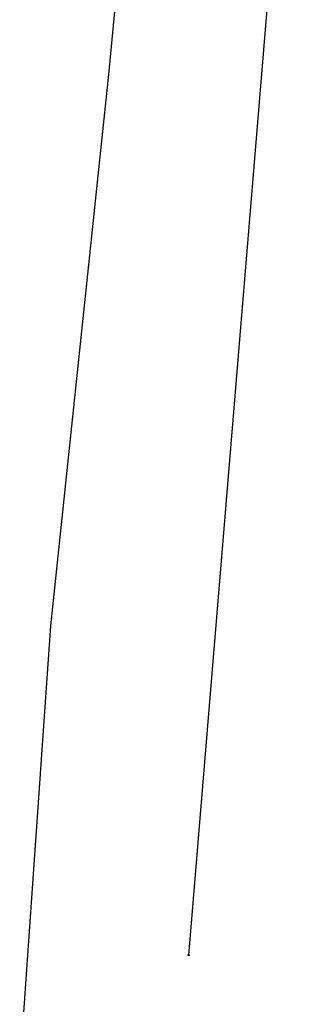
# Model space of a CAD drawing. Extents: x 7582895 to 7584772, y 6020395 to 6021139.
# Tile 8 of 49: x 7583744 to 7583764, y 6020576 to 6020641. Entities that reach past the tile are written whole.
import ezdxf

# ---------------------------------------------------------------- set-up
doc = ezdxf.new("R2010")
doc.units = 0
doc.linetypes.add('4_SUGP', pattern=[0])
doc.linetypes.add('GDE', pattern=[0])
doc.layers.get('0').update_dxf_attribs({"linetype": 'CONTINUOUS'})
for name, color, linetype in [('Dzialki', 7, 'GDE'), ('Punkty', 7, 'CONTINUOUS'), ('SUGP_L_0', 52, '4_SUGP')]:
    doc.layers.add(name, color=color, linetype=linetype)

# ---------------------------------------------------------------- blocks, each defined once
blk = doc.blocks.new('GRO')
at = {"linetype": 'CONTINUOUS'}
blk.add_circle((0, 0), 0.045, dxfattribs=at)

msp = doc.modelspace()

# ---------------------------------------------------------------- linework, layer by layer
at = {"layer": 'Dzialki'}
msp.add_line((7583755.6, 6020579.01), (7583763.94, 6020679.66), dxfattribs=at)
at = {"layer": 'SUGP_L_0', "linetype": '4_SUGP'}
for p, q in [((7583750.3, 6020637.56), (7583751.21, 6020647.54)), ((7583746.44, 6020600.9), (7583750.3, 6020637.56)), ((7583744.37, 6020571.13), (7583746.44, 6020600.9))]:
    msp.add_line(p, q, dxfattribs=at)

# ---------------------------------------------------------------- block references
at = {"layer": 'Punkty'}
msp.add_blockref('GRO', (7583755.6, 6020579.01), dxfattribs=at)

doc.saveas('drawing.dxf')
